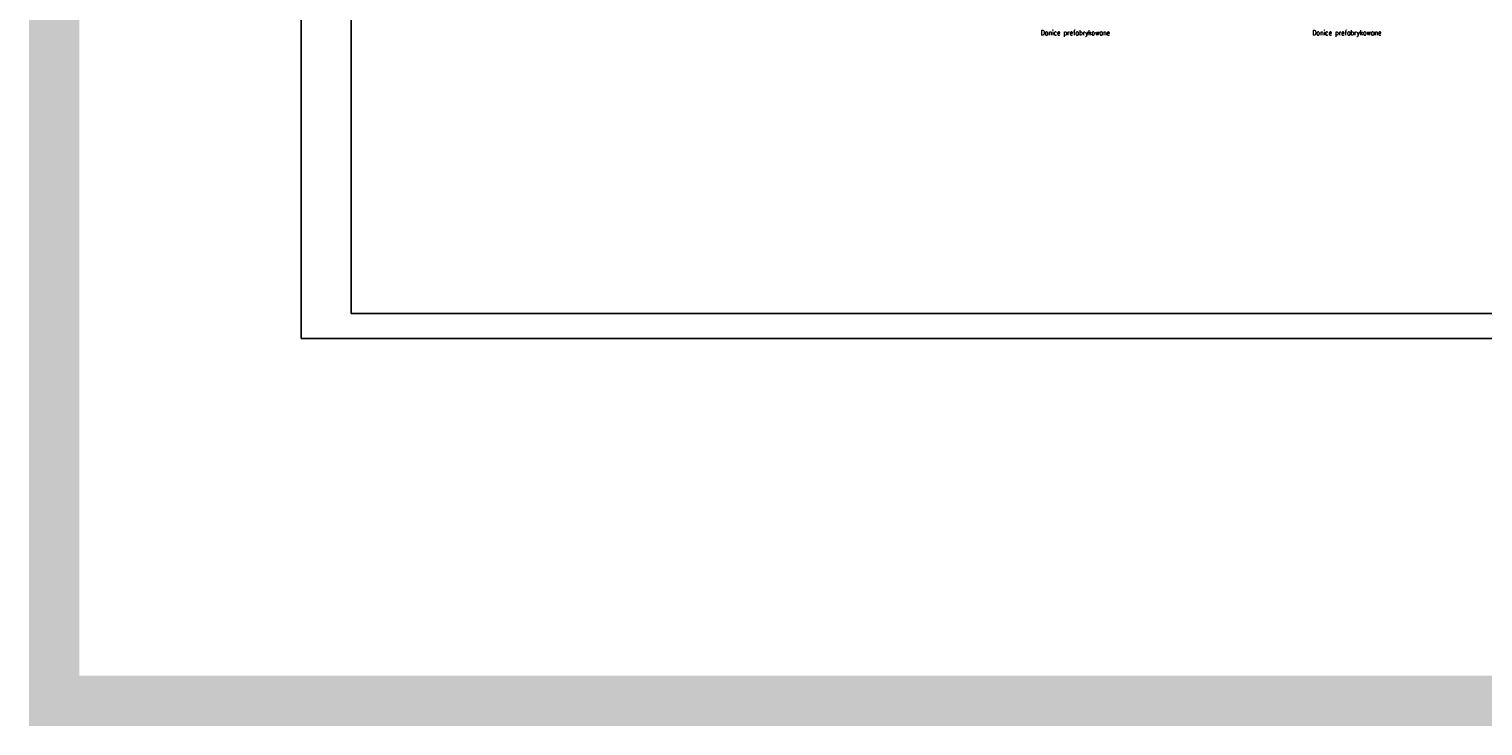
# Model space of a CAD drawing. Header units: millimetres. Extents: x 11984 to 50512, y -26688 to 13952.
# Tile 2 of 85: x 16755 to 19653, y 7989 to 9378. Entities that reach past the tile are written whole.
import ezdxf

# ---------------------------------------------------------------- set-up
doc = ezdxf.new("R2010")
doc.units = ezdxf.units.MM
doc.header["$MEASUREMENT"] = 0
doc.layers.add('e-cad_opisy', color=7, linetype='Continuous')
doc.layers.add('e-cad_wypelnienia', color=254, linetype='Continuous')
doc.layers.add('e-cad_wymiary', color=5, linetype='Continuous', lineweight=9)
doc.styles.add('e-cad_1', font='simplex.shx', dxfattribs={"width": 0.8})

msp = doc.modelspace()

# ---------------------------------------------------------------- texts
at = {"layer": 'e-cad_opisy', "linetype": 'Continuous', "char_height": 10, "width": 275.1474, "attachment_point": 2, "style": 'e-cad_1', "bg_fill": 2}
for insert in [(18840.57, 9375.98), (19381.8, 9375.98)]:
    msp.add_mtext('Donice prefabrykowane', dxfattribs=dict(at, insert=insert))

# ---------------------------------------------------------------- next in the draw order: linework, layer by layer
at = {"layer": 'e-cad_wymiary', "color": 3, "ltscale": 2, "const_width": 100}
msp.add_lwpolyline([(16804.83, 12190.34), (21825.3, 12190.34), (21825.3, 8038.52), (16804.83, 8038.52)], close=True, dxfattribs=at)
at = {"layer": 'e-cad_wypelnienia'}
for points in [[(17297.15, 8761.05), (21502.15, 8761.05), (21502.15, 11731.05), (17297.15, 11731.05)], [(17397.15, 8811.05), (21452.15, 8811.05), (21452.15, 11681.05), (17397.15, 11681.05)]]:
    msp.add_lwpolyline(points, close=True, dxfattribs=at)

doc.saveas('drawing.dxf')
